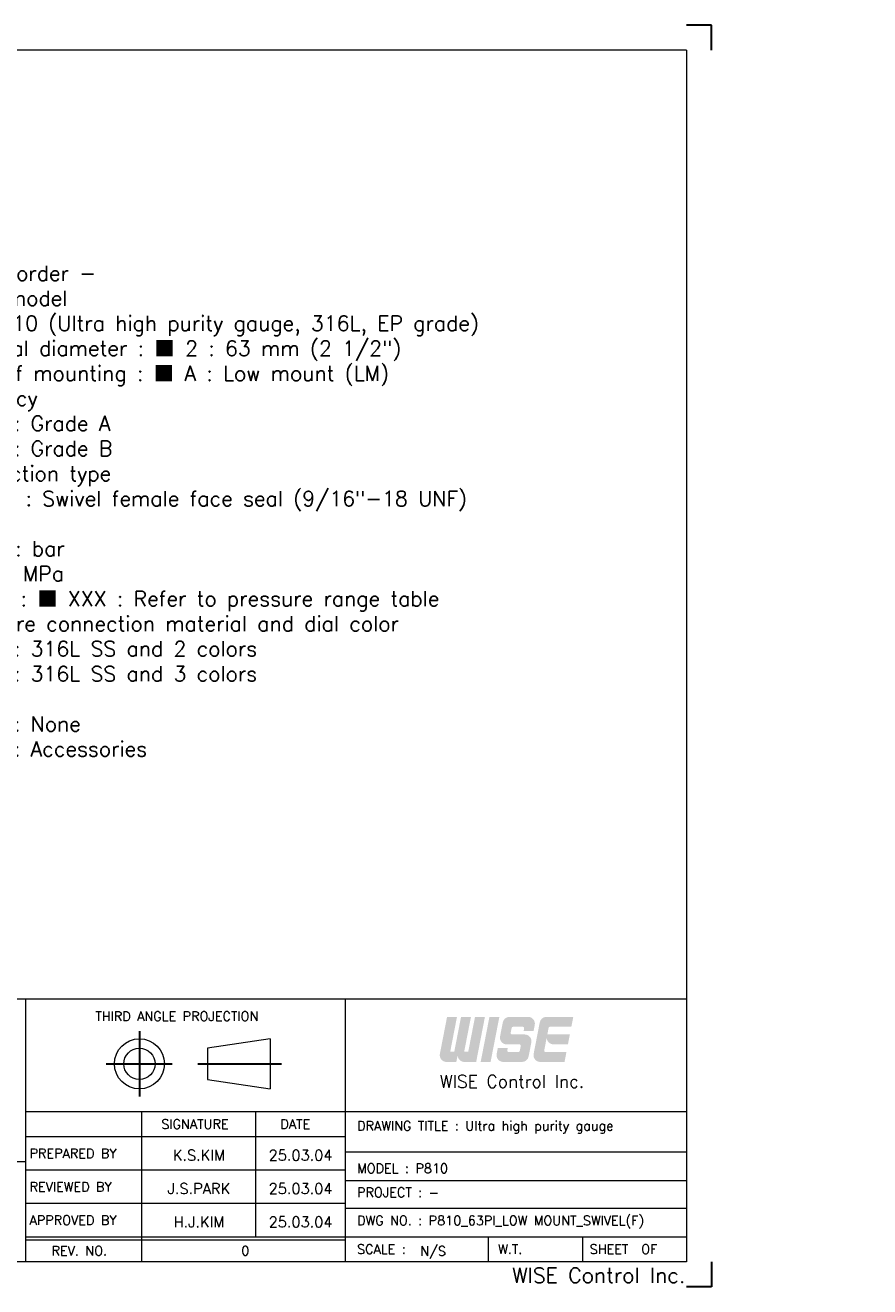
# Model space of a CAD drawing. Extents: x 377 to 765, y -2 to 250.
# Tile 3 of 3: x 597 to 765, y -2 to 250. Entities that reach past the tile are written whole.
import ezdxf
from ezdxf.enums import TextEntityAlignment as Align

# ---------------------------------------------------------------- set-up
doc = ezdxf.new("R2010")
doc.units = 0
doc.header["$LTSCALE"] = 17
doc.header["$MEASUREMENT"] = 0
doc.linetypes.add('CENTER', pattern=[2, 1.25, -0.25, 0.25, -0.25])
doc.linetypes.add('DASHEDX2', pattern=[1.5, 1, -0.5])
doc.layers.get('0').update_dxf_attribs({"linetype": 'DASHEDX2', "lineweight": 18})
doc.layers.add('4', color=4, linetype='CONTINUOUS', lineweight=30)
doc.styles.add('ROMANC', font='romans.shx', dxfattribs={"bigfont": 'whgtxt.shx'})
doc.styles.add('ROMANS', font='ROMANS.shx', dxfattribs={"bigfont": 'whgtxt.shx'})

msp = doc.modelspace()

# ---------------------------------------------------------------- hatches: boundary and pattern name
at = {"layer": '4', "linetype": 'CENTER'}
for points in [[(682.883, 44.288, 0.4142136), (684.234, 42.937), (686.582, 42.937), (688.332, 51.941), (686.351, 51.941), (685.004, 45.008), (684.193, 45.008), (685.541, 51.941), (683.56, 51.941), (682.213, 45.008), (681.402, 45.008), (682.75, 51.941), (680.769, 51.941), (679.332, 44.546, 0.4716306), (680.657, 42.937), (682.62, 42.937)], [(691.213, 51.941), (689.233, 51.941), (687.482, 42.937), (689.463, 42.937)], [(697.059, 44.03), (697.601, 46.821, 0.4716306), (696.276, 48.43), (693.74, 48.43, -0.4716306), (693.475, 48.751), (693.667, 49.742, -0.3590367), (693.932, 49.96), (695.903, 49.96, -0.4716306), (696.168, 49.639), (696.073, 49.15), (698.054, 49.15), (698.284, 50.333, 0.4716306), (696.958, 51.941), (693.227, 51.941, 0.3590367), (691.901, 50.848), (691.359, 48.057, 0.4716306), (692.685, 46.449), (695.22, 46.449, -0.4716306), (695.486, 46.127), (695.293, 45.137, -0.3590367), (695.028, 44.918), (693.057, 44.918, -0.4716306), (692.792, 45.24), (692.887, 45.729), (690.906, 45.729), (690.676, 44.546, 0.4716306), (692.002, 42.937), (695.733, 42.937, 0.3590367)], [(704.615, 44.918), (700.44, 44.918, -0.4716306), (700.175, 45.24), (700.41, 46.449), (700.673, 47.799, 0.4142136), (702.023, 46.449), (704.912, 46.449), (705.297, 48.43), (700.795, 48.43), (701.05, 49.742, -0.3590367), (701.315, 49.96), (705.595, 49.96), (705.98, 51.941), (700.61, 51.941, 0.3590367), (699.285, 50.848), (698.059, 44.546, 0.4716306), (699.385, 42.937), (704.23, 42.937)]]:
    msp.add_hatch(color=1, dxfattribs=at).paths.add_polyline_path(points)

# ---------------------------------------------------------------- linework, layer by layer
at = {"color": 4, "linetype": 'Continuous'}
for p, q in [((728.572, 245.027), (382.176, 245.027)), ((728.572, 245.027), (728.572, 3.031)), ((540.993, 55.553), (596.641, 55.553)), ((596.641, 55.553), (728.572, 55.553)), ((645.4, 47.559), (632.895, 45.683)), ((632.895, 45.683), (632.895, 39.43)), ((645.4, 47.559), (645.4, 37.555)), ((632.895, 39.43), (645.4, 37.555)), ((728.572, 3.031), (382.176, 3.031))]:
    msp.add_line(p, q, dxfattribs=at)
at = {"color": 3, "linetype": 'Continuous'}
for p, q in [((596.641, 3.031), (596.641, 55.553)), ((660.418, 55.553), (660.418, 3.031)), ((596.641, 33.044), (728.572, 33.044)), ((619.776, 3.031), (619.776, 33.044)), ((642.598, 8.033), (642.598, 33.044)), ((596.641, 28.042), (660.418, 28.042)), ((540.993, 23.039), (596.641, 23.039)), ((596.641, 21.372), (660.418, 21.372)), ((596.641, 14.703), (660.418, 14.703)), ((688.945, 8.033), (688.945, 3.031)), ((707.829, 8.033), (707.829, 3.031)), ((596.641, 7.408), (660.418, 7.408))]:
    msp.add_line(p, q, dxfattribs=at)
at = {"color": 7, "linetype": 'Continuous'}
for p, q in [((728.572, 24.915), (660.418, 24.915)), ((660.418, 19.288), (728.572, 19.288)), ((728.572, 13.66), (660.418, 13.66)), ((596.641, 8.033), (728.572, 8.033))]:
    msp.add_line(p, q, dxfattribs=at)
at = {"color": 4, "linetype": 'Continuous'}
for radius in [5.002, 3.126]:
    msp.add_circle((619.315, 42.557), radius, dxfattribs=at)
at = {"layer": '4', "color": 1}
for p, q in [((733.574, 250.029), (728.572, 250.029)), ((733.574, 245.027), (733.574, 250.029)), ((733.574, 3.031), (733.574, -1.971)), ((733.574, -1.971), (728.572, -1.971))]:
    msp.add_line(p, q, dxfattribs=at)
at = {"layer": '4', "color": 1, "linetype": 'CENTER'}
for p, q in [((619.315, 49.1), (619.315, 36.005)), ((612.666, 42.557), (625.86, 42.557)), ((630.998, 42.557), (647.704, 42.557))]:
    msp.add_line(p, q, dxfattribs=at)

# ---------------------------------------------------------------- texts
at = {"color": 3, "linetype": 'Continuous'}
for s, height, style, p in [('THIRD ANGLE PROJECTION', 1.87579, 'ROMANS', (610.505, 51.123)), ('SIGNATURE', 1.8758, 'ROMANS', (623.694, 29.587)), ('DATE', 1.8758, 'ROMANS', (647.472, 29.591)), ('DRAWING TITLE : Ultra high purity gauge', 1.87579, 'ROMANS', (662.793, 29.243)), ('PREPARED BY', 1.87579, 'ROMANS', (597.376, 23.725)), ('MODEL : P810', 1.87579, 'ROMANS', (662.793, 20.748)), ('REVIEWED BY', 1.87579, 'ROMANS', (597.376, 17.055)), ('PROJECT : -', 1.87579, 'ROMANS', (662.793, 15.952)), ('APPROVED BY', 1.87579, 'ROMANS', (597.376, 10.386)), ('DWG NO. : P810_63PI_LOW MOUNT_SWIVEL(F)', 1.87579, 'ROMANS', (662.793, 10.324)), ('REV. NO.', 1.8758, 'ROMANS', (601.762, 4.29)), ('0', 1.876, 'ROMANC', (639.66, 4.29)), ('SCALE :         ', 1.87579, 'ROMANS', (662.793, 4.612)), ('N/S', 1.8758, 'ROMANS', (675.396, 4.231)), ('W.T. ', 1.8758, 'ROMANS', (690.976, 4.612)), ('SHEET  OF', 1.8758, 'ROMANS', (709.263, 4.612))]:
    msp.add_text(s, height=height, dxfattribs=dict(at, style=style)).set_placement(p)
at = {"color": 3, "style": 'ROMANS'}
msp.add_text('WISE Control Inc.', height=2.50105, dxfattribs=at).set_placement((693.734, 39.046), align=Align.MIDDLE_CENTER)
at = {"color": 3, "linetype": 'Continuous', "style": 'ROMANS'}
for s, p in [('K.S.KIM', (631.187, 23.248)), ('25.03.04', (651.508, 23.248)), ('J.S.PARK', (631.187, 16.578)), ('25.03.04', (651.508, 16.578)), ('H.J.KIM', (631.187, 9.909)), ('25.03.04', (651.508, 9.909))]:
    msp.add_text(s, height=2.1259, dxfattribs=at).set_placement(p, align=Align.CENTER)
msp.add_text('WISE Control Inc.', height=3.00126, dxfattribs=at).set_placement((728.375, -1.181), align=Align.RIGHT)
at = {"color": 4, "insert": (575.242, 201.987), "char_height": 3, "attachment_point": 1, "style": 'ROMANS'}
msp.add_mtext_dynamic_auto_height_columns('\\pi3;{\\C3;- Main order -\\P\\pi0;1. Base model \\P    \\fGulim|b0|i0|c129|p50;■ \\Fromans,whgtxt|c129;P810 (Ultra high purity gauge, 316L, EP grade)\\P2. Nominal diameter : \\fGulim|b0|i0|c129|p50;■\\Fromans,whgtxt|c129; 2 : 63 mm (2 1/2") \\P3. Type of mounting : \\fGulim|b0|i0|c129|p50;■\\Fromans,whgtxt|c129; A : Low mount (LM)\\P4. Accuracy\\P    \\fGulim|b0|i0|c129|p50;□\\Fromans,whgtxt|c129; 3 : Grade A\\P    \\fGulim|b0|i0|c129|p50;□\\Fromans,whgtxt|c129; 4 : Grade B \\P5. Connection type\\P    \\fGulim|b0|i0|c129|p50;■\\Fromans,whgtxt|c129; SF : Swivel female face seal (9/16"-18 UNF)\\P6. Unit\\P    \\fGulim|b0|i0|c129|p50;□\\Fromans,whgtxt|c129; H : bar\\P    \\fGulim|b0|i0|c129|p50;□\\Fromans,whgtxt|c129; I : MPa \\P7. Range : \\fGulim|b0|i0|c129|p50;■\\Fromans,whgtxt|c129; XXX : Refer to pressure range table\\P8. Pressure connection material and dial color\\P    \\fGulim|b0|i0|c129|p50;□\\Fromans,whgtxt|c129; 4 : 316L SS and 2 colors\\P    \\fGulim|b0|i0|c129|p50;□\\Fromans,whgtxt|c129; 8 : 316L SS and 3 colors \\P9. Option\\P    \\fGulim|b0|i0|c129|p50;□\\Fromans,whgtxt|c129; 0 : None\\P    \\fGulim|b0|i0|c129|p50;□\\Fromans,whgtxt|c129; 1 : Accessories }', width=154.05447, gutter_width=0, height=87.704, count=1, dxfattribs=at)

doc.saveas('drawing.dxf')
